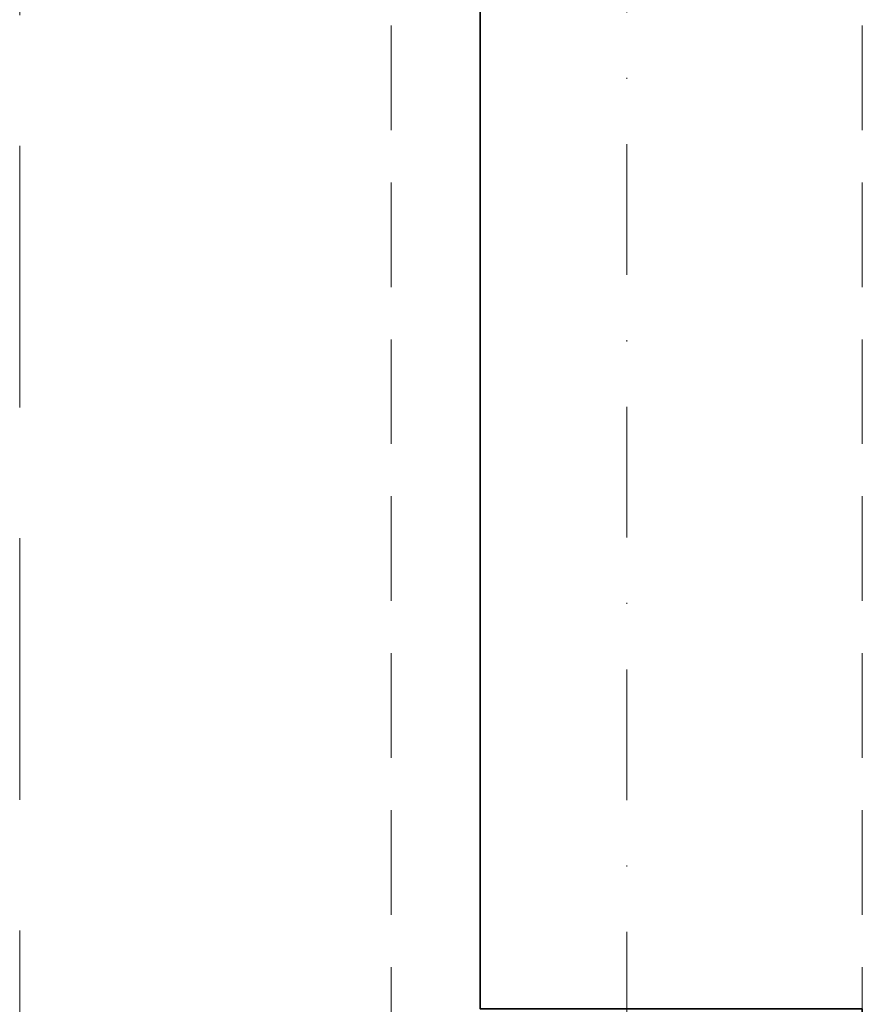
# Model space of a CAD drawing. Header units: millimetres. Extents: x -96593 to 66336, y -23969 to 7139.
# Tile 113 of 256: x -90483 to -90402, y -593 to -499. Entities that reach past the tile are written whole.
import ezdxf

# ---------------------------------------------------------------- set-up
doc = ezdxf.new("R2010")
doc.units = ezdxf.units.MM
doc.linetypes.add('DASHDOT', pattern=[1, 0.5, -0.25, 0, -0.25])
doc.linetypes.add('DASHED', pattern=[0.75, 0.5, -0.25])
for name, color, linetype, lineweight in [('!MARIUSZ', 220, 'Continuous', 35), ('mm_punktwstawienia', 1, 'Continuous', 50), ('PG_OSIE', 1, 'DASHDOT', 18), ('PG_PODCIĄGI', 1, 'DASHED', 18), ('PG_ŚCIANY_SŁUPY', 4, 'Continuous', 35)]:
    doc.layers.add(name, color=color, linetype=linetype, lineweight=lineweight)

# ---------------------------------------------------------------- blocks, each defined once
blk = doc.blocks.new('A$C2E197AD3')
at = {"layer": '!MARIUSZ', "color": 252, "linetype": 'DASHED', "lineweight": 0, "ltscale": 50}
blk.add_lwpolyline([(889.343, 1522.5), (889.343, 1907.5)], dxfattribs=at)
at = {"layer": 'PG_OSIE', "color": 252, "ltscale": 25}
blk.add_lwpolyline([(947.343, 3165.556), (947.343, 314.744)], dxfattribs=at)
at = {"layer": 'PG_PODCIĄGI', "color": 252, "ltscale": 20}
for points in [[(924.843, 2946.5), (924.843, 472.5)], [(969.843, 2946.5), (969.843, 472.5)]]:
    blk.add_lwpolyline(points, dxfattribs=at)
at = {"layer": 'PG_ŚCIANY_SŁUPY', "color": 252}
blk.add_lwpolyline([(904.843, 1907.5), (911.343, 1907.5), (933.343, 1907.5), (933.343, 1727.5), (969.843, 1727.5), (969.843, 1687.5), (933.343, 1687.5), (933.343, 1522.5), (908.093, 1522.5)], dxfattribs=at)

msp = doc.modelspace()

# ---------------------------------------------------------------- block references
at = {"layer": 'mm_punktwstawienia', "lineweight": 60}
msp.add_blockref('A$C2E197AD3', (-91372.024, -2320.702), dxfattribs=at)

doc.saveas('drawing.dxf')
